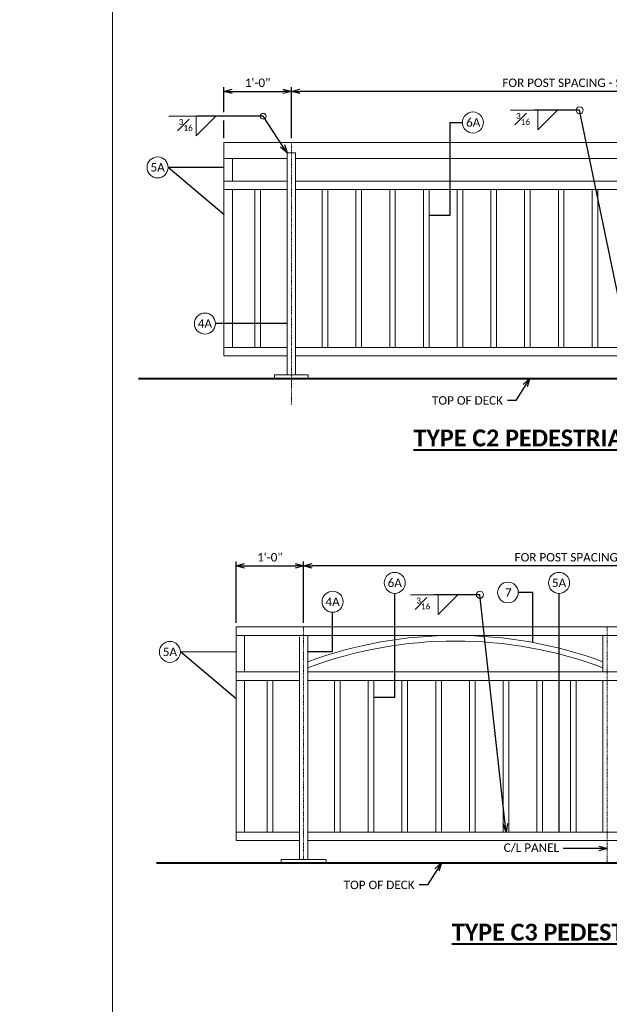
# Model space of a CAD drawing. Extents: x 5346 to 6997, y 23474 to 24083.
# Tile 16 of 25: x 6110 to 6215, y 23802 to 23978. Entities that reach past the tile are written whole.
import ezdxf
from ezdxf import colors
from ezdxf.entities.mleader import LeaderData, LeaderLine
from ezdxf.math import Vec2, Vec3

# ---------------------------------------------------------------- set-up
doc = ezdxf.new("R2010")
doc.units = 0
doc.header["$MEASUREMENT"] = 0
doc.linetypes.add('Wisdot4', pattern=[0.28125, 0.125, -0.0625, 0.03125, -0.0625])
for name, color, linetype, lineweight in [('B_ANNO_DIM', 7, 'Continuous', 18), ('B_ANNO_TEXT', 7, 'Continuous', 18), ('B_ANNO_TEXT_TITLE', 7, 'Continuous', 40), ('B_CNTR', 1, 'Wisdot4', 18), ('B_CONC_PPT', 12, 'Continuous', 40), ('B_STEEL_RAIL', 92, 'Continuous', 18)]:
    doc.layers.add(name, color=color, linetype=linetype, lineweight=lineweight)
doc.layers.add('B_ANNO_NOPLOT', color=47, linetype='Continuous', lineweight=18, plot=False)
doc.styles.add('Annotative', font='calibri.ttf', dxfattribs={"height": 0.0625})
doc.styles.get("Standard").update_dxf_attribs({"font": 'calibri.ttf'})
doc.styles.add('Title', font='calibrib.ttf', dxfattribs={"height": 0.125})
doc.dimstyles.new('Annotative', dxfattribs={"dimscale": 0, "dimtxt": 0.0625, "dimasz": 0.0625, "dimexe": 0.03125, "dimexo": 0.03125, "dimgap": 0.03125, "dimtad": 1, "dimdec": 3, "dimzin": 3, "dimdsep": 46, "dimlunit": 4, "dimtxsty": 'Standard', "dimblk": 'OPEN30', "dimcen": 0.03125, "dimaunit": 1, "dimadec": 0, "dimazin": 3, "dimtfac": 0.75, "dimtdec": 3, "dimtofl": 0, "dimtmove": 0, "dimatfit": 3, "dimldrblk": 'OPEN30', "dimfxl": 1, "dimtfill": 1, "dimfrac": 1, "dimtolj": 1, "dimtzin": 0, "dimarcsym": 0})

# ---------------------------------------------------------------- blocks, each defined once
blk = doc.blocks.new('_Open30')
at = {"color": 0, "linetype": 'ByBlock', "lineweight": -2}
for p, q in [((-1, 0.27), (0, 0)), ((0, 0), (-1, -0.27)), ((0, 0), (-1, 0))]:
    blk.add_line(p, q, dxfattribs=at)
blk = doc.blocks.new('*D159')
at = {"layer": 'B_ANNO_DIM', "color": 0, "lineweight": -2, "transparency": 16777216}
for p, q in [((6158.57, 23956.55), (6158.57, 23965.66)), ((6266.57, 23956.55), (6266.57, 23965.66)), ((6265.07, 23964.91), (6160.07, 23964.91))]:
    blk.add_line(p, q, dxfattribs=at)
at = {"layer": 'Defpoints', "color": 0, "transparency": 16777216}
for p in [(6158.57, 23964.91), (6158.57, 23955.8), (6266.57, 23955.8)]:
    blk.add_point(p, dxfattribs=at)
at = {"layer": 'B_ANNO_DIM', "color": 0, "lineweight": -2, "transparency": 16777216, "xscale": 1.5, "yscale": 1.5, "zscale": 1.5, "rotation": 180}
blk.add_blockref('_Open30', (6158.57, 23964.91), dxfattribs=at)
at = {"layer": 'B_ANNO_DIM', "color": 0, "lineweight": -2, "transparency": 16777216, "xscale": 1.5, "yscale": 1.5, "zscale": 1.5}
blk.add_blockref('_Open30', (6266.57, 23964.91), dxfattribs=at)
at = {"layer": 'B_ANNO_DIM', "color": 0, "transparency": 16777216, "insert": (6212.57, 23966.43), "char_height": 1.5, "attachment_point": 5, "bg_fill": 3, "box_fill_scale": 1.25, "bg_fill_color": 256, "bg_fill_true_color": 13158600, "bg_fill_transparency": 0}
blk.add_mtext('\\A1;FOR POST SPACING - SEE SHEET XX', dxfattribs=at)
blk = doc.blocks.new('*D162')
at = {"layer": 'B_ANNO_DIM', "color": 0, "lineweight": -2, "transparency": 16777216}
for p, q in [((6146.57, 23961.22), (6146.57, 23965.66)), ((6158.57, 23956.55), (6158.57, 23965.66)), ((6148.07, 23964.91), (6157.07, 23964.91)), ((6146.57, 23956.55), (6146.57, 23959.72))]:
    blk.add_line(p, q, dxfattribs=at)
at = {"layer": 'Defpoints', "color": 0, "transparency": 16777216}
for p in [(6158.57, 23964.91), (6146.57, 23955.8), (6158.57, 23955.8)]:
    blk.add_point(p, dxfattribs=at)
at = {"layer": 'B_ANNO_DIM', "color": 0, "lineweight": -2, "transparency": 16777216, "xscale": 1.5, "yscale": 1.5, "zscale": 1.5, "rotation": 180}
blk.add_blockref('_Open30', (6146.57, 23964.91), dxfattribs=at)
at = {"layer": 'B_ANNO_DIM', "color": 0, "lineweight": -2, "transparency": 16777216, "xscale": 1.5, "yscale": 1.5, "zscale": 1.5}
blk.add_blockref('_Open30', (6158.57, 23964.91), dxfattribs=at)
at = {"layer": 'B_ANNO_DIM', "color": 0, "transparency": 16777216, "insert": (6152.57, 23966.43), "char_height": 1.5, "attachment_point": 5, "bg_fill": 3, "box_fill_scale": 1.25, "bg_fill_color": 256, "bg_fill_true_color": 13158600, "bg_fill_transparency": 0}
blk.add_mtext('\\A1;1\'-0"', dxfattribs=at)
blk = doc.blocks.new('*D166')
at = {"layer": 'B_ANNO_DIM', "color": 0, "lineweight": -2, "transparency": 16777216}
for p, q in [((6160.75, 23870.32), (6160.75, 23881.2)), ((6268.75, 23870.32), (6268.75, 23881.2)), ((6267.25, 23880.45), (6162.25, 23880.45))]:
    blk.add_line(p, q, dxfattribs=at)
at = {"layer": 'Defpoints', "color": 0, "transparency": 16777216}
for p in [(6160.75, 23880.45), (6160.75, 23869.57), (6268.75, 23869.57)]:
    blk.add_point(p, dxfattribs=at)
at = {"layer": 'B_ANNO_DIM', "color": 0, "lineweight": -2, "transparency": 16777216, "xscale": 1.5, "yscale": 1.5, "zscale": 1.5, "rotation": 180}
blk.add_blockref('_Open30', (6160.75, 23880.45), dxfattribs=at)
at = {"layer": 'B_ANNO_DIM', "color": 0, "lineweight": -2, "transparency": 16777216, "xscale": 1.5, "yscale": 1.5, "zscale": 1.5}
blk.add_blockref('_Open30', (6268.75, 23880.45), dxfattribs=at)
at = {"layer": 'B_ANNO_DIM', "color": 0, "transparency": 16777216, "insert": (6214.75, 23881.97), "char_height": 1.5, "attachment_point": 5, "bg_fill": 3, "box_fill_scale": 1.25, "bg_fill_color": 256, "bg_fill_true_color": 13158600, "bg_fill_transparency": 0}
blk.add_mtext('\\A1;FOR POST SPACING - SEE SHEET XX', dxfattribs=at)
blk = doc.blocks.new('*D172')
at = {"layer": 'B_ANNO_DIM', "color": 0, "lineweight": -2, "transparency": 16777216}
for p, q in [((6148.76, 23870.32), (6148.76, 23881.2)), ((6160.75, 23872.1), (6160.75, 23881.2)), ((6150.26, 23880.45), (6159.25, 23880.45))]:
    blk.add_line(p, q, dxfattribs=at)
at = {"layer": 'Defpoints', "color": 0, "transparency": 16777216}
for p in [(6160.75, 23880.45), (6160.75, 23871.35), (6148.76, 23869.57)]:
    blk.add_point(p, dxfattribs=at)
at = {"layer": 'B_ANNO_DIM', "color": 0, "lineweight": -2, "transparency": 16777216, "xscale": 1.5, "yscale": 1.5, "zscale": 1.5, "rotation": 180}
blk.add_blockref('_Open30', (6148.76, 23880.45), dxfattribs=at)
at = {"layer": 'B_ANNO_DIM', "color": 0, "lineweight": -2, "transparency": 16777216, "xscale": 1.5, "yscale": 1.5, "zscale": 1.5}
blk.add_blockref('_Open30', (6160.75, 23880.45), dxfattribs=at)
at = {"layer": 'B_ANNO_DIM', "color": 0, "transparency": 16777216, "insert": (6154.75, 23881.97), "char_height": 1.5, "attachment_point": 5, "bg_fill": 3, "box_fill_scale": 1.25, "bg_fill_color": 256, "bg_fill_true_color": 13158600, "bg_fill_transparency": 0}
blk.add_mtext('\\A1;1\'-0"', dxfattribs=at)

msp = doc.modelspace()

# ---------------------------------------------------------------- linework, layer by layer
at = {"layer": 'B_ANNO_DIM'}
for p, q in [((6146.1626, 23960.4738), (6136.7684, 23960.4738)), ((6201.7663, 23961.5475), (6197.5251, 23961.5475))]:
    msp.add_line(p, q, dxfattribs=at)
for points in [[(6141.6626, 23960.4738), (6141.6626, 23956.9698), (6145.1506, 23960.4738)], [(6202.4451, 23961.5475), (6202.4451, 23958.0435), (6205.9331, 23961.5475)]]:
    msp.add_lwpolyline(points, dxfattribs=at)
for centre, radius in [((6209.8531, 23961.5475), 0.624), ((6153.5706, 23960.4738), 0.52), ((6190.8666, 23959.3648), 1.8717), ((6134.7796, 23951.3728), 1.8717), ((6143.1983, 23923.5736), 1.8717), ((6176.9638, 23877.4225), 1.8717), ((6206.1885, 23877.4225), 1.8717), ((6197.1004, 23875.7095), 1.84), ((6165.9106, 23874.0605), 1.8717), ((6136.9655, 23865.1334), 1.8717)]:
    msp.add_circle(centre, radius, dxfattribs=at)
at = {"layer": 'B_CNTR'}
for p, q in [((6158.5706, 23955.8048), (6158.5706, 23909.1858)), ((6160.7564, 23869.5655), (6160.7564, 23828.1895)), ((6214.7564, 23869.5655), (6214.7564, 23827.5655))]:
    msp.add_line(p, q, dxfattribs=at)
at = {"layer": 'B_CONC_PPT'}
for p, q in [((6131.3897, 23913.8048), (6275.3538, 23913.8048)), ((6134.5756, 23827.5655), (6277.5448, 23827.5655))]:
    msp.add_line(p, q, dxfattribs=at)
at = {"layer": 'B_STEEL_RAIL'}
for p, q in [((6146.5706, 23955.8088), (6146.5706, 23917.8048)), ((6146.5706, 23952.9298), (6157.8186, 23952.9298)), ((6148.0746, 23948.9298), (6148.0746, 23952.9298)), ((6159.3226, 23952.9298), (6265.8186, 23952.9298)), ((6146.5706, 23948.9298), (6157.8186, 23948.9298)), ((6159.3226, 23948.9298), (6265.8186, 23948.9298)), ((6146.5706, 23947.4298), (6157.8186, 23947.4298)), ((6148.0746, 23919.3088), (6148.0746, 23947.4298)), ((6152.0666, 23947.4298), (6152.0666, 23919.3088)), ((6153.0666, 23947.4298), (6153.0666, 23919.3088)), ((6159.3226, 23947.4298), (6265.8186, 23947.4298)), ((6164.0666, 23947.4298), (6164.0666, 23919.3088)), ((6165.0666, 23947.4298), (6165.0666, 23919.3088)), ((6170.0666, 23947.4298), (6170.0666, 23919.3088)), ((6171.0666, 23947.4298), (6171.0666, 23919.3088)), ((6176.0666, 23947.4298), (6176.0666, 23919.3088)), ((6177.0666, 23947.4298), (6177.0666, 23919.3088)), ((6182.0666, 23947.4298), (6182.0666, 23919.3088)), ((6183.0666, 23947.4298), (6183.0666, 23919.3088)), ((6188.0666, 23947.4298), (6188.0666, 23919.3088)), ((6189.0666, 23947.4298), (6189.0666, 23919.3088)), ((6194.0666, 23947.4298), (6194.0666, 23919.3088)), ((6195.0666, 23947.4298), (6195.0666, 23919.3088)), ((6200.0666, 23947.4298), (6200.0666, 23919.3088)), ((6201.0666, 23947.4298), (6201.0666, 23919.3088)), ((6206.0666, 23947.4298), (6206.0666, 23919.3088)), ((6207.0666, 23947.4298), (6207.0666, 23919.3088)), ((6212.0666, 23947.4298), (6212.0666, 23919.3088)), ((6213.0666, 23947.4298), (6213.0666, 23919.3088)), ((6146.5706, 23919.3088), (6157.8186, 23919.3088)), ((6159.3226, 23919.3088), (6265.8186, 23919.3088)), ((6146.5706, 23917.8048), (6157.8186, 23917.8048)), ((6159.3226, 23917.8048), (6265.8186, 23917.8048)), ((6148.7564, 23869.5655), (6148.7564, 23831.5655)), ((6150.2604, 23861.5655), (6150.2604, 23868.0615)), ((6160.0044, 23867.8135), (6160.0044, 23828.1895)), ((6161.5004, 23868.0615), (6161.5004, 23828.1895)), ((6214.0044, 23868.0615), (6214.0044, 23861.5655)), ((6148.7564, 23861.5655), (6160.0044, 23861.5655)), ((6161.5004, 23861.5655), (6268.0044, 23861.5655)), ((6148.7564, 23860.0615), (6160.0044, 23860.0615)), ((6150.2604, 23833.0615), (6150.2604, 23860.0615)), ((6154.2524, 23860.0615), (6154.2524, 23833.0615)), ((6155.2524, 23860.0615), (6155.2524, 23833.0615)), ((6161.5004, 23860.0615), (6268.0044, 23860.0615)), ((6166.2524, 23860.0615), (6166.2524, 23833.0615)), ((6167.2524, 23860.0615), (6167.2524, 23833.0615)), ((6172.2524, 23860.0615), (6172.2524, 23833.0615)), ((6173.2524, 23860.0615), (6173.2524, 23833.0615)), ((6178.2524, 23860.0615), (6178.2524, 23833.0615)), ((6179.2524, 23860.0615), (6179.2524, 23833.0615)), ((6184.2524, 23860.0615), (6184.2524, 23833.0615)), ((6185.2524, 23860.0615), (6185.2524, 23833.0615)), ((6190.2524, 23860.0615), (6190.2524, 23833.0615)), ((6191.2524, 23860.0615), (6191.2524, 23833.0615)), ((6196.2524, 23860.0615), (6196.2524, 23833.0615)), ((6197.2524, 23860.0615), (6197.2524, 23833.0615)), ((6202.2524, 23860.0695), (6202.2524, 23833.0615)), ((6203.2524, 23860.0615), (6203.2524, 23833.0615)), ((6208.2524, 23860.0615), (6208.2524, 23833.0615)), ((6209.2524, 23860.0615), (6209.2524, 23833.0615)), ((6214.0044, 23860.0615), (6214.0044, 23833.0615)), ((6148.7564, 23833.0615), (6160.0044, 23833.0615)), ((6161.5004, 23833.0615), (6268.0044, 23833.0615)), ((6148.7564, 23831.5655), (6160.0044, 23831.5655)), ((6161.5004, 23831.5655), (6268.0044, 23831.5655))]:
    msp.add_line(p, q, dxfattribs=at)
for points in [[(6146.5706, 23955.8048), (6275.3538, 23955.8048)], [(6155.5706, 23913.8048), (6155.5706, 23914.4368), (6161.5706, 23914.4368), (6161.5706, 23913.8048)], [(6148.7564, 23869.5655), (6277.5448, 23869.5655)], [(6148.7564, 23868.0615), (6277.5448, 23868.0615)], [(6156.7564, 23827.5655), (6156.7564, 23828.1895), (6164.7564, 23828.1895), (6164.7564, 23827.5655)]]:
    msp.add_lwpolyline(points, dxfattribs=at)
at = {"layer": 'B_STEEL_RAIL', "flags": 128}
msp.add_lwpolyline([(6157.8186, 23914.4368), (6157.8186, 23953.9648), (6159.3226, 23953.9648), (6159.3226, 23914.4368)], dxfattribs=at)
at = {"layer": 'B_STEEL_RAIL'}
for radius, start, end in [(75.9079, 69.768517, 110.231483), (74.9079, 69.486358, 110.513639)]:
    msp.add_arc((6187.7524, 23792.1576), radius, start, end, dxfattribs=at)

# ---------------------------------------------------------------- texts
at = {"layer": 'B_ANNO_TEXT', "char_height": 1.5, "attachment_point": 5, "line_spacing_factor": 0.8, "style": 'Annotative'}
for s, insert in [('6A', (6190.9152, 23959.3648)), ('5A', (6134.7796, 23951.3728)), ('4A', (6143.1983, 23923.5736)), ('6A', (6176.9638, 23877.4225)), ('5A', (6206.1885, 23877.4225)), ('7', (6197.1766, 23875.7095)), ('4A', (6165.9106, 23874.0605)), ('5A', (6136.9655, 23865.1334))]:
    msp.add_mtext(s, dxfattribs=dict(at, insert=insert))
at = {"layer": 'B_ANNO_TEXT_TITLE', "char_height": 3, "attachment_point": 1, "line_spacing_factor": 0.8, "style": 'Title'}
for s, insert in [('{\\LTYPE C2 PEDESTRIAN ELEVATION}', (6180.3037, 23904.714)), ('{\\LTYPE C3 PEDESTRIAN ELEVATION}', (6187.1237, 23816.7476))]:
    msp.add_mtext(s, dxfattribs=dict(at, insert=insert))

# ---------------------------------------------------------------- leaders
at = {"layer": 'B_ANNO_DIM'}
for points in [[(6183.0666, 23942.8693), (6186.7946, 23942.8693), (6186.7946, 23959.3648), (6188.9946, 23959.3648)], [(6146.5706, 23943.0056), (6136.6514, 23951.3728)], [(6146.5706, 23951.3441), (6136.6514, 23951.3728)], [(6157.8186, 23923.5736), (6145.0701, 23923.5736)], [(6173.2524, 23857.0935), (6176.9724, 23857.0935), (6176.9724, 23875.5546)], [(6201.5307, 23866.8045), (6201.5307, 23875.7095), (6198.9404, 23875.7095)], [(6206.1885, 23833.0615), (6206.1885, 23875.5507)], [(6206.1885, 23861.5655), (6206.1885, 23875.5507)], [(6206.1885, 23869.5655), (6206.1885, 23875.5507)], [(6161.5004, 23865.2206), (6165.9106, 23865.2206), (6165.9106, 23872.1887)], [(6148.7564, 23856.7662), (6138.8372, 23865.1334)], [(6148.7564, 23865.1048), (6138.8372, 23865.1334)]]:
    msp.add_leader(points, dimstyle='Annotative', override={"dimscale": 0}, dxfattribs=at)
ml = msp.add_multileader_mtext('Standard', dxfattribs=at)
ml.set_content('\\A1;{\\H1x;\\P\\H0.7x;\\S3#16;}', color=256)
ml.set_leader_properties()
ml.set_arrow_properties(name='OPEN30')
ml.build(insert=Vec2(0, 0))
ml.multileader.update_dxf_attribs({"dogleg_length": 0.0625, "arrow_head_size": 1.5, "scale": 24})
ctx = ml.context
ctx.base_point, ctx.scale, ctx.char_height, ctx.arrow_head_size, ctx.landing_gap_size, ctx.plane_origin = Vec3(6197.7904, 23961.5475), 24, 1.5, 1.5, 0.75, Vec3(6219.5797, 23937.5395)
notes = []
notes.append((ctx, [(0, (1, 1, 0), (6203.2663, 23961.5475), (-1, 0), 1.5, [(0, [(6218.6315, 23919.3088), (6209.8531, 23961.5475)], 0, [])])]))
ctx.mtext.insert, ctx.mtext.line_spacing_factor, ctx.mtext.flow_direction = Vec3(6198.5404, 23962.2975), 0.5, 5
ml = msp.add_multileader_mtext('Standard', dxfattribs=at)
ml.set_content('\\A1;{\\H1x;\\P\\H0.7x;\\S3#16;}', color=256)
ml.set_leader_properties()
ml.set_arrow_properties(name='OPEN30')
ml.build(insert=Vec2(0, 0))
ml.multileader.update_dxf_attribs({"dogleg_length": 0.0625, "arrow_head_size": 1.5, "scale": 24})
ctx = ml.context
ctx.base_point, ctx.scale, ctx.char_height, ctx.arrow_head_size, ctx.landing_gap_size, ctx.plane_origin = Vec3(6137.7925, 23960.4738), 24, 1.5, 1.5, 0.75, Vec3(6157.8186, 23953.9648)
notes.append((ctx, [(0, (1, 1, 0), (6147.4066, 23960.4738), (-1, 0), 5.6382, [(0, [(6157.8186, 23953.9648), (6153.5706, 23960.4738)], 0, [])])]))
ctx.mtext.insert, ctx.mtext.line_spacing_factor, ctx.mtext.flow_direction = Vec3(6138.5425, 23961.2238), 0.5, 5
ml = msp.add_multileader_mtext('Standard', dxfattribs=at)
ml.set_content('TOP OF DECK', color=256)
ml.set_leader_properties()
ml.set_arrow_properties(name='OPEN30')
ml.build(insert=Vec2(0, 0))
ml.multileader.update_dxf_attribs({"dogleg_length": 0.0625, "arrow_head_size": 1.5, "scale": 24})
ctx = ml.context
ctx.base_point, ctx.scale, ctx.char_height, ctx.arrow_head_size, ctx.landing_gap_size, ctx.plane_origin = Vec3(6182.8388, 23909.8863), 24, 1.5, 1.5, 0.75, Vec3(6204.8593, 23909.8863)
notes.append((ctx, [(0, (1, 1, 0), (6198.5173, 23909.8863), (-1, 0), 1.5, [(0, [(6200.9761, 23913.8048)], 0, [])])]))
ctx.mtext.insert, ctx.mtext.flow_direction = Vec3(6183.5888, 23910.6473), 5
ml = msp.add_multileader_mtext('Standard', dxfattribs=at)
ml.set_content('C/L PANEL', color=256)
ml.set_leader_properties()
ml.set_arrow_properties(name='OPEN30')
ml.build(insert=Vec2(0, 0))
ml.multileader.update_dxf_attribs({"dogleg_length": 0.0625, "arrow_head_size": 1.5, "scale": 24})
ctx = ml.context
ctx.base_point, ctx.scale, ctx.char_height, ctx.arrow_head_size, ctx.landing_gap_size, ctx.plane_origin = Vec3(6195.586, 23830.122), 24, 1.5, 1.5, 0.75, Vec3(6214.7564, 23830.122)
notes.append((ctx, [(0, (1, 1, 0), (6208.4145, 23830.122), (-1, 0), 1.5, [(0, [(6214.7564, 23830.122)], 0, [])])]))
ctx.mtext.insert, ctx.mtext.flow_direction = Vec3(6196.336, 23831.0341), 5
ml = msp.add_multileader_mtext('Standard', dxfattribs=at)
ml.set_content('TOP OF DECK', color=256)
ml.set_leader_properties()
ml.set_arrow_properties(name='OPEN30')
ml.build(insert=Vec2(0, 0))
ml.multileader.update_dxf_attribs({"dogleg_length": 0.0625, "arrow_head_size": 1.5, "scale": 24})
ctx = ml.context
ctx.base_point, ctx.scale, ctx.char_height, ctx.arrow_head_size, ctx.landing_gap_size, ctx.plane_origin = Vec3(6167.1238, 23823.647), 24, 1.5, 1.5, 0.75, Vec3(6189.1442, 23823.647)
notes.append((ctx, [(0, (1, 1, 0), (6182.8022, 23823.647), (-1, 0), 1.5, [(0, [(6185.261, 23827.5655)], 0, [])])]))
ctx.mtext.insert, ctx.mtext.flow_direction = Vec3(6167.8738, 23824.4079), 5
for ctx, leaders in notes:
    for number, flags, end, landing, length, lines in leaders:
        leader = LeaderData()
        leader.index, (leader.has_last_leader_line, leader.has_dogleg_vector, leader.attachment_direction) = number, flags
        leader.last_leader_point, leader.dogleg_vector, leader.dogleg_length = Vec3(end), Vec3(landing), length
        for number, points, colour, breaks in lines:
            line = LeaderLine()
            line.index, line.vertices, line.color, line.breaks = number, Vec3.list(points), colors.encode_raw_color(colour), breaks
            leader.lines.append(line)
        ctx.leaders.append(leader)

# ---------------------------------------------------------------- next in the draw order: dimensions: what is measured, and where the dimension line sits
for base, p1, p2, picture, middle in [((6158.5706, 23964.9106), (6266.5706, 23955.8048), (6158.5706, 23955.8048), '*D159', (6212.5706, 23966.4291)), ((6160.7481, 23880.4532), (6268.7481, 23869.5655), (6160.7481, 23869.5655), '*D166', (6214.7481, 23881.9716))]:
    dim = msp.add_linear_dim(base=base, p1=p1, p2=p2, text='FOR POST SPACING - SEE SHEET XX', dimstyle='Annotative', dxfattribs=at)
    dim.commit()
    dim.dimension.update_dxf_attribs({"geometry": picture, "text_midpoint": middle})

# ---------------------------------------------------------------- next in the draw order: linework, layer by layer
msp.add_line((6184.0213, 23875.3001), (6179.7802, 23875.3001), dxfattribs=at)
msp.add_lwpolyline([(6184.7002, 23875.3001), (6184.7002, 23871.7961), (6188.1882, 23875.3001)], dxfattribs=at)
msp.add_circle((6192.1082, 23875.3001), 0.624, dxfattribs=at)

# ---------------------------------------------------------------- next in the draw order: dimensions: what is measured, and where the dimension line sits
for base, p1, p2, picture, middle in [((6158.5706, 23964.9106), (6146.5706, 23955.8048), (6158.5706, 23955.8048), '*D162', (6152.5706, 23966.4291)), ((6160.7481, 23880.4532), (6148.7564, 23869.5655), (6160.7481, 23871.3474), '*D172', (6154.7523, 23881.9716))]:
    dim = msp.add_linear_dim(base=base, p1=p1, p2=p2, dimstyle='Annotative', override={"dimscale": 24, "dimsah": 1}, dxfattribs=at)
    dim.commit()
    dim.dimension.update_dxf_attribs({"geometry": picture, "text_midpoint": middle})

# ---------------------------------------------------------------- next in the draw order: leaders
ml = msp.add_multileader_mtext('Standard', dxfattribs=at)
ml.set_content('\\A1;{\\H1x;\\P\\H0.7x;\\S3#16;}', color=256)
ml.set_leader_properties()
ml.set_arrow_properties(name='OPEN30')
ml.build(insert=Vec2(0, 0))
ml.multileader.update_dxf_attribs({"dogleg_length": 0.0625, "arrow_head_size": 1.5, "scale": 24})
ctx = ml.context
ctx.base_point, ctx.scale, ctx.char_height, ctx.arrow_head_size, ctx.landing_gap_size, ctx.plane_origin = Vec3(6180.0455, 23875.3001), 24, 1.5, 1.5, 0.75, Vec3(6201.8347, 23851.2921)
notes = []
notes.append((ctx, [(0, (1, 1, 0), (6185.5213, 23875.3001), (-1, 0), 1.5, [(0, [(6196.7997, 23833.0615), (6192.1082, 23875.3001)], 0, [])])]))
ctx.mtext.insert, ctx.mtext.line_spacing_factor, ctx.mtext.flow_direction = Vec3(6180.7955, 23876.0501), 0.5, 5
for ctx, leaders in notes:
    for number, flags, end, landing, length, lines in leaders:
        leader = LeaderData()
        leader.index, (leader.has_last_leader_line, leader.has_dogleg_vector, leader.attachment_direction) = number, flags
        leader.last_leader_point, leader.dogleg_vector, leader.dogleg_length = Vec3(end), Vec3(landing), length
        for number, points, colour, breaks in lines:
            line = LeaderLine()
            line.index, line.vertices, line.color, line.breaks = number, Vec3.list(points), colors.encode_raw_color(colour), breaks
            leader.lines.append(line)
        ctx.leaders.append(leader)

# ---------------------------------------------------------------- next in the draw order: linework, layer by layer
at = {"layer": 'B_ANNO_NOPLOT'}
msp.add_lwpolyline([(6126.7554, 24078.1369), (6387.304, 24078.1369), (6387.304, 23497.7436), (6126.7554, 23497.7436)], close=True, dxfattribs=at)

doc.saveas('drawing.dxf')
